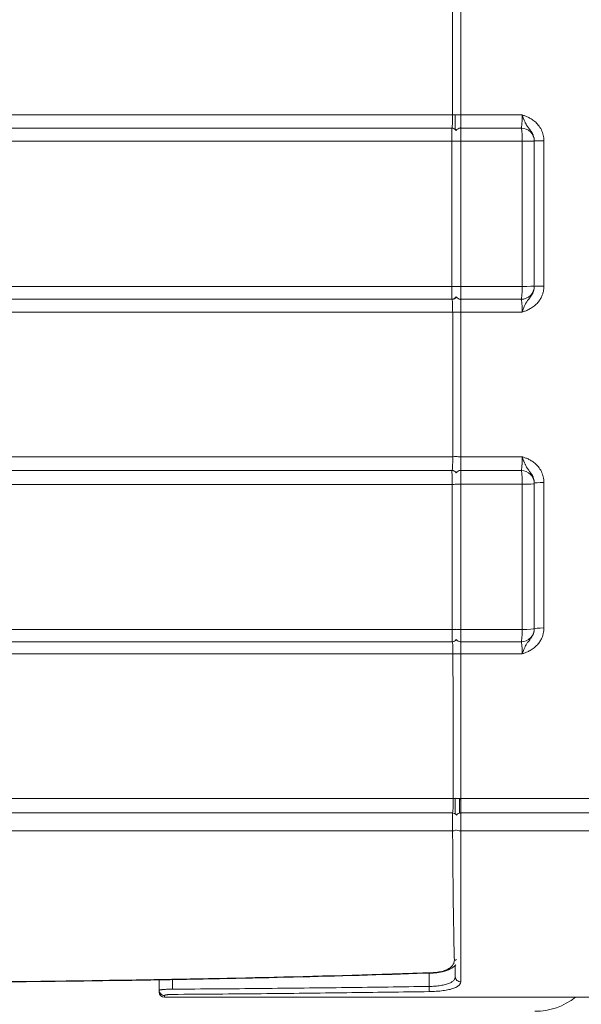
# Model space of a CAD drawing. Header units: centimetres. Extents: x -122 to 72759, y 3298 to 43172.
# Tile 195 of 243: x 31569.98 to 31572.11, y 17261.25 to 17264.99. Entities that reach past the tile are written whole.
import ezdxf

# ---------------------------------------------------------------- set-up
doc = ezdxf.new("R2010")
doc.units = ezdxf.units.CM
doc.header["$MEASUREMENT"] = 0
doc.layers.get('0').update_dxf_attribs({"lineweight": 5})
doc.layers.add('San_urządzenia', color=158, linetype='Continuous', lineweight=25)

# ---------------------------------------------------------------- blocks, each defined once
blk = doc.blocks.new('G$C4145E6B9')
at = {"color": 0, "linetype": 'Continuous', "lineweight": 0, "extrusion": (0, 1, 0)}
for p, q in [((27.397, -68.16), (7.356, -68.16)), ((27.5, -68.162), (27.5, -68.16)), ((27.715, -68.162), (30.04, -68.162)), ((8.246, -68.661), (27.361, -68.661)), ((27.361, -68.661), (27.37, -68.661)), ((30, -68.661), (27.7, -68.661)), ((30.5, -69.161), (30.5, -69.146)), ((8.257, -69.164), (27.37, -69.164)), ((30.04, -69.162), (27.715, -69.162)), ((30.5, -69.161), (30.5, -74.661)), ((10.466, -74.674), (27.372, -74.674)), ((27.715, -74.672), (30.04, -74.672)), ((30.5, -74.672), (30.5, -74.661)), ((10.452, -75.161), (27.363, -75.161)), ((27.372, -75.161), (27.363, -75.161)), ((27.7, -75.161), (30, -75.161)), ((27.399, -75.646), (10.514, -75.646)), ((30.041, -75.648), (27.715, -75.648)), ((27.403, -81.136), (8.987, -81.136)), ((27.715, -81.138), (30.04, -81.138)), ((8.246, -81.661), (27.368, -81.661)), ((27.368, -81.661), (27.376, -81.661)), ((30, -81.661), (27.7, -81.661)), ((8.257, -82.188), (27.377, -82.188)), ((30.04, -82.186), (27.715, -82.186)), ((30.5, -82.161), (30.5, -82.137)), ((30.5, -82.161), (30.5, -87.661)), ((5.006, -87.698), (27.383, -87.698)), ((27.715, -87.696), (30.04, -87.696)), ((30.5, -87.662), (30.5, -87.661)), ((5, -88.161), (27.374, -88.161)), ((27.384, -88.161), (27.374, -88.161)), ((27.7, -88.161), (30, -88.161)), ((27.411, -88.622), (5.007, -88.622)), ((30.04, -88.625), (27.715, -88.625)), ((27.419, -94.112), (5.007, -94.112)), ((27.655, -94.666), (27.655, -94.114)), ((27.655, -94.666), (27.655, -94.114)), ((27.655, -94.17), (27.715, -94.17)), ((107.863, -94.115), (27.715, -94.115)), ((27.388, -94.661), (5, -94.661)), ((27.393, -94.661), (27.388, -94.661)), ((106.696, -94.661), (27.7, -94.661)), ((27.397, -95.345), (5.006, -95.345)), ((106.829, -95.345), (27.714, -95.345)), ((26.5, -101.248), (26.5, -100.746)), ((16.25, -100.999), (16.25, -101.394)), ((16.75, -100.991), (16.75, -101.352)), ((26.5, -101.248), (26.503, -101.444)), ((16.25, -101.461), (16.25, -101.394)), ((16.45, -101.661), (105.5, -101.661))]:
    blk.add_line(p, q, dxfattribs=at)
at = {"color": 0, "linetype": 'Continuous', "lineweight": 0}
for centre, radius, start, end in [((27.7, -68.861), 0.2, 89.9999, 147.7935), ((30, -74.661), 0.5, 270, 0), ((27.7, -81.861), 0.2, 89.9999, 146.4486), ((30, -87.661), 0.5, 270, 0), ((27.7, -94.861), 0.2, 89.9999, 143.0964)]:
    blk.add_arc(centre, radius, start, end, dxfattribs=at)
at = {"color": 0, "linetype": 'Continuous', "lineweight": 0, "extrusion": (0, 0, -1)}
for centre, radius, start, end in [((-30, -69.161), 0.5, 90, 180), ((-27.7, -74.961), 0.2, 269.9999, 327.4885), ((-30, -82.161), 0.5, 90, 180), ((-27.7, -87.961), 0.2, 269.9999, 325.426), ((-16.45, -101.461), 0.2, 270, 0), ((-30.525, -99.691), 2.5, 231.999, 270)]:
    blk.add_arc(centre, radius, start, end, dxfattribs=at)
for centre, major_axis, ratio, start_param, end_param in [((32.146, -67.507), (0, 272.372), 0.017436, -1.573194, -1.553037), ((27.711, -68.661), (0, -272.746), 0.000014, -1.592756, -1.572626), ((27.382, -68.159), (-0.2, 0), 0.002397, -2.574205, -1.644214), ((27.361, -68.861), (0, 0.2), 0.999848, 0, 1.013251), ((27.37, -68.861), (0, 0.2), 0.999848, -0.000002, 0.971154), ((27.7, -69.161), (0, -0.5), 0.029574, -3.141594, -1.568975), ((32.145, -67.507), (0, 273.875), 0.017435, -1.596969, -1.576847), ((27.7, -69.162), (-0.2, 0), 0.001826, -1.64477, -0.598398), ((27.711, -68.661), (0, -274.248), 0.000014, -1.56897, -1.548877), ((27.7, -74.668), (-0.2, 0), 0.021918, -1.644765, -0.542185), ((27.7, -74.661), (0, -0.5), 0.02958, -1.548941, 0.000001), ((32.147, -67.507), (0, 272.373), 0.017439, -1.620856, -1.600684), ((27.7, -75.643), (-0.2, 0), 0.025618, -1.645061, -0.640827), ((27.711, -68.661), (0, -272.747), 0.000015, -1.545175, -1.525034), ((27.7, -81.129), (-0.2, 0), 0.045746, -1.645047, -0.575523), ((27.368, -81.861), (0, 0.2), 0.999848, 0, 0.979694), ((27.376, -81.861), (0, 0.2), 0.999848, -0.000003, 0.943466), ((27.7, -82.161), (0, -0.5), 0.029599, -3.141593, -1.521598), ((32.145, -67.507), (0, 273.879), 0.017435, -1.644586, -1.624426), ((27.7, -82.176), (-0.2, 0), 0.049315, -1.644746, -0.465236), ((27.711, -68.661), (0, -274.25), 0.000014, -1.521461, -1.501334), ((27.7, -87.682), (-0.2, 0), 0.069406, -1.644722, -0.407347), ((27.7, -87.661), (0, -0.5), 0.029627, -1.501529, 0.000001), ((32.146, -67.506), (0, 272.379), 0.017438, -1.668632, -1.648399), ((27.7, -88.61), (-0.2, 0), 0.073194, -1.645014, -0.482922), ((27.711, -68.661), (0, -272.751), 0.000015, -1.497537, -1.477338), ((27.393, -94.161), (0, 0.5), 0.053964, 1.473321, 3.14159), ((27.405, -94.093), (-0.2, 0), 0.097665, -2.313573, -1.644014), ((27.7, -94.096), (-0.2, 0), 0.093322, -1.644981, -0.41093), ((27.388, -94.861), (0, 0.2), 0.999848, 0, 0.893862), ((27.7, -95.272), (-0.2, 0), 0.369301, -1.639828, -0.361321), ((27.7, -100.883), (-0.2, 0), 0.941301, -1.596304, 0.000001), ((16.45, -101.394), (-0.2, 0), 0.993204, -1.576042, 0), ((16.45, -91.642), (0, -10.019), 0.000902, -0.116656, 0)]:
    blk.add_ellipse(centre, major_axis=major_axis, ratio=ratio, start_param=start_param, end_param=end_param, dxfattribs=at)
at = {"color": 0, "linetype": 'Continuous', "lineweight": 0}
for centre, major_axis, ratio, start_param, end_param in [((27.7, -68.162), (-0.2, 0), 0.00183, -1.645068, 0), ((27.361, -69.161), (0, 0.5), 0.018698, -1.576821, 0), ((30, -69.161), (0, 0.5), 0.080107, -1.572618, 0), ((30.9, -69.146), (-0.4, 0), 0.001775, -1.48806, -0.007029), ((30.573, -68.661), (-0.003, 272.589), 0.001078, -1.59282, -1.572573), ((27.356, -69.163), (0.2, 0), 0.00605, -1.497744, -0.463637), ((30, -69.161), (0.5, 0), 0.001827, -1.490604, 0), ((30.029, -68.661), (0, 274.117), 0.000039, -1.592726, -1.572624), ((27.363, -74.661), (0, 0.5), 0.018702, -3.141593, -1.596864), ((27.357, -74.669), (0.2, 0), 0.026166, -1.497758, -0.542653), ((30, -74.661), (0, -0.5), 0.080121, 0, 1.548937), ((30, -74.661), (0.5, 0), 0.021928, -1.490609, 0), ((30.9, -74.672), (-0.4, 0), 0.022023, -1.488065, -0.0078), ((27.363, -74.961), (0, -0.2), 0.999848, -0.000017, 1.003574), ((27.372, -74.961), (0, -0.2), 0.999848, -0.000001, 0.961838), ((27.384, -75.64), (0.2, 0), 0.029879, -1.497397, -0.680164), ((27.388, -81.126), (0.2, 0), 0.050032, -1.497431, -0.765558), ((27.368, -82.161), (0, 0.5), 0.018735, -1.624205, 0), ((30, -82.161), (0, 0.5), 0.080178, -1.619997, 0), ((27.363, -82.177), (0.2, 0), 0.053596, -1.497803, -0.65502), ((30, -82.161), (0.5, 0), 0.049339, -1.49063, 0), ((30.029, -68.661), (0, 274.12), 0.000039, -1.640292, -1.620155), ((30.9, -82.137), (-0.4, 0), 0.049365, -1.488085, -0.003623), ((30.695, -68.66), (-0.01, 272.581), 0.000628, -1.640478, -1.620184), ((27.374, -87.661), (0, 0.5), 0.018763, -3.141593, -1.644288), ((27.369, -87.683), (0.2, 0), 0.073712, -1.497857, -0.740807), ((30, -87.661), (0, -0.5), 0.080248, 0, 1.501524), ((30, -87.661), (0.5, 0), 0.06944, -1.490655, 0), ((30.9, -87.666), (-0.4, 0), 0.069625, -1.488112, -0.007158), ((27.374, -87.961), (0, -0.2), 0.999848, -0.000013, 0.952745), ((27.384, -87.961), (0, -0.2), 0.999848, -0.000002, 0.901036), ((27.384, -88.661), (0, -0.5), 0.053928, -4.635111, -3.141599), ((27.396, -88.607), (0.2, 0), 0.077513, -1.497504, -0.886072), ((27.7, -94.161), (0, -0.5), 0.029753, -0.000001, 1.664059), ((27.383, -95.272), (0.2, 0.001), 0.369683, -1.505101, -0.866119), ((27.455, -100.079), (0.2, 0.006), 0.859824, -1.557983, -1.110782), ((26.655, -100.54), (0.007, -0.2), 0.000001, -0.435689, 0)]:
    blk.add_ellipse(centre, major_axis=major_axis, ratio=ratio, start_param=start_param, end_param=end_param, dxfattribs=at)
for points, knots in [([(27.397, -68.16), (27.397, -68.203), (27.396, -68.244), (27.396, -68.281), (27.395, -68.319), (27.395, -68.352), (27.394, -68.385), (27.393, -68.418), (27.392, -68.449), (27.391, -68.48), (27.389, -68.511), (27.388, -68.54), (27.386, -68.567), (27.384, -68.593), (27.381, -68.617), (27.379, -68.634), (27.376, -68.651), (27.373, -68.661), (27.37, -68.661)], [0, 0, 0, 0, 0.166667, 0.166667, 0.166667, 0.333333, 0.333333, 0.333333, 0.5, 0.5, 0.5, 0.666667, 0.666667, 0.666667, 0.833333, 0.833333, 0.833333, 1, 1, 1, 1]), ([(27.5, -68.162), (27.5, -68.227), (27.5, -68.289), (27.5, -68.347), (27.5, -68.406), (27.5, -68.462), (27.5, -68.515), (27.5, -68.568), (27.5, -68.617), (27.5, -68.659), (27.5, -68.677), (27.5, -68.694), (27.5, -68.709)], [0, 0, 0, 0, 0.1666667, 0.1666667, 0.1666667, 0.3333333, 0.3333333, 0.3333333, 0.5, 0.5, 0.5, 0.5716369, 0.5716369, 0.5716369, 0.5716369]), ([(27.7, -68.661), (27.701, -68.661), (27.703, -68.654), (27.704, -68.642), (27.705, -68.63), (27.706, -68.614), (27.707, -68.593), (27.709, -68.572), (27.71, -68.547), (27.71, -68.517), (27.711, -68.487), (27.712, -68.451), (27.713, -68.414), (27.713, -68.376), (27.714, -68.336), (27.714, -68.294), (27.715, -68.252), (27.715, -68.207), (27.715, -68.162)], [0, 0, 0, 0, 0.166667, 0.166667, 0.166667, 0.333333, 0.333333, 0.333333, 0.5, 0.5, 0.5, 0.666667, 0.666667, 0.666667, 0.833333, 0.833333, 0.833333, 1, 1, 1, 1]), ([(30, -68.661), (30.003, -68.661), (30.007, -68.655), (30.01, -68.644), (30.014, -68.633), (30.017, -68.616), (30.02, -68.594), (30.023, -68.572), (30.026, -68.545), (30.028, -68.514), (30.029, -68.512), (30.029, -68.51), (30.029, -68.507), (30.031, -68.478), (30.033, -68.445), (30.035, -68.41), (30.035, -68.406), (30.035, -68.403), (30.035, -68.399), (30.037, -68.364), (30.038, -68.327), (30.039, -68.289), (30.039, -68.284), (30.039, -68.279), (30.039, -68.274), (30.04, -68.237), (30.04, -68.199), (30.04, -68.162)], [0, 0, 0, 0, 0.166667, 0.166667, 0.166667, 0.333333, 0.333333, 0.333333, 0.5, 0.5, 0.5, 0.512105, 0.512105, 0.512105, 0.666667, 0.666667, 0.666667, 0.682763, 0.682763, 0.682763, 0.833333, 0.833333, 0.833333, 0.853499, 0.853499, 0.853499, 1, 1, 1, 1]), ([(30.867, -69.145), (30.867, -69.073), (30.859, -69.002), (30.842, -68.932), (30.826, -68.862), (30.801, -68.793), (30.768, -68.728), (30.736, -68.663), (30.696, -68.602), (30.653, -68.549), (30.61, -68.496), (30.564, -68.45), (30.518, -68.412), (30.472, -68.373), (30.427, -68.342), (30.385, -68.315), (30.342, -68.289), (30.301, -68.268), (30.262, -68.249), (30.222, -68.23), (30.183, -68.214), (30.146, -68.2), (30.109, -68.185), (30.074, -68.173), (30.04, -68.162)], [0, 0, 0, 0, 0.125, 0.125, 0.125, 0.25, 0.25, 0.25, 0.375, 0.375, 0.375, 0.5, 0.5, 0.5, 0.625, 0.625, 0.625, 0.75, 0.75, 0.75, 0.875, 0.875, 0.875, 0.9999953, 0.9999953, 0.9999953, 0.9999953]), ([(30.5, -69.146), (30.5, -69.11), (30.496, -69.073), (30.489, -69.037), (30.488, -69.033), (30.487, -69.028), (30.486, -69.024), (30.479, -68.992), (30.469, -68.96), (30.456, -68.929), (30.453, -68.92), (30.449, -68.912), (30.445, -68.903), (30.433, -68.877), (30.419, -68.851), (30.404, -68.826), (30.397, -68.814), (30.389, -68.802), (30.381, -68.79), (30.368, -68.77), (30.354, -68.75), (30.34, -68.732), (30.329, -68.716), (30.317, -68.701), (30.306, -68.687), (30.295, -68.672), (30.284, -68.657), (30.273, -68.642), (30.259, -68.624), (30.245, -68.605), (30.232, -68.586), (30.224, -68.574), (30.216, -68.562), (30.208, -68.55), (30.193, -68.526), (30.178, -68.5), (30.163, -68.472), (30.158, -68.462), (30.154, -68.453), (30.149, -68.443), (30.132, -68.408), (30.115, -68.369), (30.099, -68.328), (30.097, -68.322), (30.095, -68.317), (30.092, -68.311), (30.074, -68.263), (30.057, -68.214), (30.04, -68.162)], [0, 0, 0, 0, 0.1111111, 0.1111111, 0.1111111, 0.1249847, 0.1249847, 0.1249847, 0.2222222, 0.2222222, 0.2222222, 0.2498542, 0.2498542, 0.2498542, 0.3333333, 0.3333333, 0.3333333, 0.3750292, 0.3750292, 0.3750292, 0.4444444, 0.4444444, 0.4444444, 0.5001681, 0.5001681, 0.5001681, 0.5555556, 0.5555556, 0.5555556, 0.6250603, 0.6250603, 0.6250603, 0.6666667, 0.6666667, 0.6666667, 0.7497609, 0.7497609, 0.7497609, 0.7777778, 0.7777778, 0.7777778, 0.8750921, 0.8750921, 0.8750921, 0.8888889, 0.8888889, 0.8888889, 0.9999953, 0.9999953, 0.9999953, 0.9999953]), ([(30.04, -75.643), (30.053, -75.608), (30.065, -75.574), (30.077, -75.54), (30.086, -75.517), (30.094, -75.494), (30.104, -75.472), (30.112, -75.451), (30.121, -75.43), (30.131, -75.409), (30.146, -75.376), (30.162, -75.345), (30.178, -75.315), (30.184, -75.304), (30.191, -75.293), (30.197, -75.282), (30.218, -75.248), (30.24, -75.216), (30.261, -75.188), (30.27, -75.176), (30.279, -75.164), (30.288, -75.152), (30.305, -75.129), (30.322, -75.108), (30.337, -75.088), (30.36, -75.058), (30.379, -75.03), (30.396, -75.004), (30.413, -74.977), (30.427, -74.952), (30.439, -74.927), (30.451, -74.902), (30.461, -74.878), (30.469, -74.855), (30.477, -74.832), (30.483, -74.81), (30.487, -74.789), (30.492, -74.767), (30.495, -74.747), (30.497, -74.728), (30.499, -74.708), (30.5, -74.69), (30.5, -74.672)], [0, 0, 0, 0, 0.059617, 0.059617, 0.059617, 0.1, 0.1, 0.1, 0.138312, 0.138312, 0.138312, 0.2, 0.2, 0.2, 0.223543, 0.223543, 0.223543, 0.3, 0.3, 0.3, 0.333571, 0.333571, 0.333571, 0.4, 0.4, 0.4, 0.5, 0.5, 0.5, 0.6, 0.6, 0.6, 0.7, 0.7, 0.7, 0.8, 0.8, 0.8, 0.9, 0.9, 0.9, 1, 1, 1, 1]), ([(30.041, -75.647), (30.075, -75.635), (30.152, -75.61), (30.282, -75.554), (30.44, -75.465), (30.579, -75.348), (30.685, -75.225), (30.762, -75.101), (30.814, -74.98), (30.847, -74.865), (30.864, -74.759), (30.867, -74.695), (30.867, -74.664)], [0.0017555, 0.0017555, 0.0017555, 0.0017555, 0.1, 0.2, 0.3, 0.4, 0.5, 0.6, 0.7, 0.8, 0.9, 1, 1, 1, 1]), ([(27.399, -75.646), (27.399, -75.589), (27.398, -75.535), (27.397, -75.487), (27.396, -75.439), (27.395, -75.397), (27.393, -75.362), (27.392, -75.326), (27.39, -75.297), (27.389, -75.272), (27.387, -75.247), (27.386, -75.228), (27.384, -75.212), (27.382, -75.196), (27.38, -75.184), (27.378, -75.175), (27.376, -75.166), (27.374, -75.161), (27.372, -75.161)], [0, 0, 0, 0, 0.166667, 0.166667, 0.166667, 0.333333, 0.333333, 0.333333, 0.5, 0.5, 0.5, 0.666667, 0.666667, 0.666667, 0.833333, 0.833333, 0.833333, 1, 1, 1, 1]), ([(27.7, -75.161), (27.701, -75.161), (27.703, -75.167), (27.704, -75.179), (27.705, -75.19), (27.706, -75.207), (27.707, -75.228), (27.709, -75.25), (27.71, -75.276), (27.71, -75.306), (27.711, -75.336), (27.712, -75.368), (27.713, -75.402), (27.713, -75.437), (27.714, -75.474), (27.714, -75.515), (27.715, -75.556), (27.715, -75.601), (27.715, -75.648)], [0, 0, 0, 0, 0.166667, 0.166667, 0.166667, 0.333333, 0.333333, 0.333333, 0.5, 0.5, 0.5, 0.666667, 0.666667, 0.666667, 0.833333, 0.833333, 0.833333, 1, 1, 1, 1]), ([(30.04, -75.643), (30.04, -75.61), (30.04, -75.575), (30.039, -75.541), (30.039, -75.533), (30.039, -75.524), (30.039, -75.516), (30.038, -75.481), (30.037, -75.448), (30.035, -75.417), (30.035, -75.411), (30.035, -75.405), (30.034, -75.399), (30.033, -75.367), (30.031, -75.337), (30.029, -75.31), (30.028, -75.307), (30.028, -75.303), (30.028, -75.299), (30.026, -75.273), (30.023, -75.25), (30.02, -75.23), (30.02, -75.229), (30.02, -75.227), (30.02, -75.225), (30.017, -75.205), (30.014, -75.189), (30.01, -75.178), (30.007, -75.167), (30.004, -75.161), (30, -75.161)], [0, 0, 0, 0, 0.133517, 0.133517, 0.133517, 0.166667, 0.166667, 0.166667, 0.306377, 0.306377, 0.306377, 0.333333, 0.333333, 0.333333, 0.479925, 0.479925, 0.479925, 0.5, 0.5, 0.5, 0.653135, 0.653135, 0.653135, 0.666667, 0.666667, 0.666667, 0.833333, 0.833333, 0.833333, 1, 1, 1, 1]), ([(27.376, -81.661), (27.379, -81.661), (27.382, -81.65), (27.385, -81.632), (27.388, -81.614), (27.39, -81.59), (27.392, -81.562), (27.394, -81.534), (27.396, -81.502), (27.397, -81.47), (27.398, -81.438), (27.399, -81.405), (27.4, -81.37), (27.401, -81.336), (27.402, -81.301), (27.402, -81.262), (27.403, -81.223), (27.403, -81.18), (27.403, -81.136)], [0, 0, 0, 0, 0.166667, 0.166667, 0.166667, 0.333333, 0.333333, 0.333333, 0.5, 0.5, 0.5, 0.666667, 0.666667, 0.666667, 0.833333, 0.833333, 0.833333, 1, 1, 1, 1]), ([(27.715, -81.138), (27.715, -81.184), (27.715, -81.23), (27.714, -81.274), (27.714, -81.317), (27.714, -81.359), (27.713, -81.399), (27.712, -81.438), (27.712, -81.475), (27.711, -81.507), (27.71, -81.539), (27.709, -81.565), (27.708, -81.588), (27.707, -81.61), (27.705, -81.629), (27.704, -81.641), (27.703, -81.654), (27.701, -81.661), (27.7, -81.661)], [0, 0, 0, 0, 0.166667, 0.166667, 0.166667, 0.333333, 0.333333, 0.333333, 0.5, 0.5, 0.5, 0.666667, 0.666667, 0.666667, 0.833333, 0.833333, 0.833333, 1, 1, 1, 1]), ([(30, -81.661), (30.003, -81.661), (30.006, -81.656), (30.01, -81.647), (30.013, -81.638), (30.015, -81.624), (30.018, -81.607), (30.018, -81.606), (30.019, -81.604), (30.019, -81.602), (30.021, -81.586), (30.024, -81.566), (30.026, -81.544), (30.026, -81.541), (30.027, -81.537), (30.027, -81.534), (30.029, -81.512), (30.031, -81.487), (30.032, -81.461), (30.033, -81.455), (30.033, -81.449), (30.033, -81.443), (30.035, -81.418), (30.036, -81.39), (30.037, -81.362), (30.037, -81.354), (30.037, -81.345), (30.038, -81.337), (30.038, -81.31), (30.039, -81.281), (30.04, -81.252), (30.04, -81.242), (30.04, -81.231), (30.04, -81.221), (30.04, -81.193), (30.04, -81.166), (30.04, -81.138)], [0, 0, 0, 0, 0.142857, 0.142857, 0.142857, 0.285714, 0.285714, 0.285714, 0.298956, 0.298956, 0.298956, 0.428571, 0.428571, 0.428571, 0.448415, 0.448415, 0.448415, 0.571429, 0.571429, 0.571429, 0.597879, 0.597879, 0.597879, 0.714286, 0.714286, 0.714286, 0.747387, 0.747387, 0.747387, 0.857143, 0.857143, 0.857143, 0.896844, 0.896844, 0.896844, 1, 1, 1, 1]), ([(30.867, -82.117), (30.867, -82.045), (30.859, -81.975), (30.842, -81.905), (30.826, -81.835), (30.801, -81.767), (30.769, -81.702), (30.737, -81.637), (30.698, -81.577), (30.655, -81.524), (30.612, -81.471), (30.565, -81.425), (30.519, -81.387), (30.474, -81.348), (30.428, -81.317), (30.386, -81.291), (30.343, -81.264), (30.302, -81.243), (30.262, -81.224), (30.223, -81.206), (30.184, -81.19), (30.146, -81.176), (30.109, -81.161), (30.074, -81.149), (30.04, -81.138)], [0, 0, 0, 0, 0.125, 0.125, 0.125, 0.25, 0.25, 0.25, 0.375, 0.375, 0.375, 0.5, 0.5, 0.5, 0.625, 0.625, 0.625, 0.75, 0.75, 0.75, 0.875, 0.875, 0.875, 0.9999969, 0.9999969, 0.9999969, 0.9999969]), ([(30.5, -82.137), (30.5, -82.101), (30.496, -82.064), (30.489, -82.028), (30.488, -82.023), (30.487, -82.019), (30.486, -82.014), (30.479, -81.982), (30.469, -81.951), (30.457, -81.919), (30.453, -81.911), (30.45, -81.902), (30.446, -81.893), (30.434, -81.866), (30.42, -81.841), (30.405, -81.815), (30.398, -81.803), (30.39, -81.79), (30.382, -81.778), (30.369, -81.758), (30.355, -81.738), (30.341, -81.719), (30.329, -81.703), (30.318, -81.688), (30.307, -81.673), (30.295, -81.658), (30.284, -81.643), (30.273, -81.628), (30.259, -81.608), (30.246, -81.589), (30.232, -81.569), (30.224, -81.557), (30.216, -81.545), (30.209, -81.533), (30.193, -81.508), (30.178, -81.481), (30.164, -81.452), (30.159, -81.443), (30.154, -81.433), (30.149, -81.422), (30.132, -81.387), (30.115, -81.347), (30.099, -81.306), (30.097, -81.3), (30.095, -81.294), (30.093, -81.288), (30.075, -81.24), (30.057, -81.19), (30.04, -81.138)], [0, 0, 0, 0, 0.1111111, 0.1111111, 0.1111111, 0.1249858, 0.1249858, 0.1249858, 0.2222222, 0.2222222, 0.2222222, 0.2498576, 0.2498576, 0.2498576, 0.3333333, 0.3333333, 0.3333333, 0.3750206, 0.3750206, 0.3750206, 0.4444444, 0.4444444, 0.4444444, 0.5001445, 0.5001445, 0.5001445, 0.5555556, 0.5555556, 0.5555556, 0.625041, 0.625041, 0.625041, 0.6666667, 0.6666667, 0.6666667, 0.7497162, 0.7497162, 0.7497162, 0.7777778, 0.7777778, 0.7777778, 0.8751118, 0.8751118, 0.8751118, 0.8888889, 0.8888889, 0.8888889, 0.9999968, 0.9999968, 0.9999968, 0.9999968]), ([(30.04, -88.619), (30.051, -88.589), (30.062, -88.559), (30.073, -88.53), (30.082, -88.505), (30.091, -88.481), (30.101, -88.457), (30.108, -88.439), (30.116, -88.421), (30.124, -88.403), (30.139, -88.37), (30.155, -88.338), (30.171, -88.308), (30.176, -88.299), (30.181, -88.291), (30.186, -88.282), (30.208, -88.247), (30.229, -88.215), (30.251, -88.186), (30.257, -88.177), (30.264, -88.169), (30.27, -88.162), (30.29, -88.135), (30.311, -88.11), (30.329, -88.087), (30.352, -88.057), (30.373, -88.029), (30.391, -88.002), (30.396, -87.995), (30.4, -87.987), (30.405, -87.98), (30.417, -87.961), (30.427, -87.943), (30.436, -87.925), (30.448, -87.9), (30.459, -87.876), (30.467, -87.853), (30.475, -87.829), (30.482, -87.807), (30.487, -87.785), (30.492, -87.764), (30.495, -87.743), (30.497, -87.723), (30.499, -87.703), (30.5, -87.684), (30.5, -87.666)], [0, 0, 0, 0, 0.054359, 0.054359, 0.054359, 0.1, 0.1, 0.1, 0.134399, 0.134399, 0.134399, 0.2, 0.2, 0.2, 0.2195816, 0.2195816, 0.2195816, 0.3, 0.3, 0.3, 0.3226495, 0.3226495, 0.3226495, 0.4, 0.4, 0.4, 0.5, 0.5, 0.5, 0.5287704, 0.5287704, 0.5287704, 0.6, 0.6, 0.6, 0.7, 0.7, 0.7, 0.8, 0.8, 0.8, 0.9, 0.9, 0.9, 0.999974, 0.999974, 0.999974, 0.999974]), ([(30.041, -88.623), (30.074, -88.612), (30.148, -88.588), (30.27, -88.535), (30.421, -88.452), (30.565, -88.338), (30.675, -88.213), (30.756, -88.088), (30.811, -87.964), (30.846, -87.847), (30.864, -87.738), (30.867, -87.671), (30.867, -87.639)], [0.0014092, 0.0014092, 0.0014092, 0.0014092, 0.1, 0.2, 0.3, 0.4, 0.5, 0.6, 0.7, 0.8, 0.9, 1, 1, 1, 1]), ([(27.7, -88.161), (27.701, -88.161), (27.703, -88.167), (27.704, -88.178), (27.705, -88.189), (27.706, -88.205), (27.707, -88.225), (27.708, -88.245), (27.709, -88.271), (27.71, -88.299), (27.711, -88.327), (27.712, -88.357), (27.712, -88.39), (27.713, -88.422), (27.714, -88.457), (27.714, -88.496), (27.714, -88.535), (27.715, -88.579), (27.715, -88.625)], [0, 0, 0, 0, 0.166667, 0.166667, 0.166667, 0.333333, 0.333333, 0.333333, 0.5, 0.5, 0.5, 0.666667, 0.666667, 0.666667, 0.833333, 0.833333, 0.833333, 1, 1, 1, 1]), ([(30.04, -88.619), (30.04, -88.59), (30.04, -88.56), (30.039, -88.531), (30.039, -88.52), (30.038, -88.509), (30.038, -88.498), (30.037, -88.467), (30.036, -88.438), (30.035, -88.41), (30.035, -88.402), (30.034, -88.395), (30.034, -88.387), (30.032, -88.358), (30.03, -88.331), (30.028, -88.307), (30.028, -88.302), (30.028, -88.298), (30.027, -88.293), (30.025, -88.269), (30.023, -88.247), (30.02, -88.229), (30.02, -88.227), (30.02, -88.225), (30.019, -88.223), (30.017, -88.203), (30.013, -88.188), (30.01, -88.177), (30.007, -88.167), (30.003, -88.161), (30, -88.161)], [0, 0, 0, 0, 0.121291, 0.121291, 0.121291, 0.166667, 0.166667, 0.166667, 0.296329, 0.296329, 0.296329, 0.333333, 0.333333, 0.333333, 0.472506, 0.472506, 0.472506, 0.5, 0.5, 0.5, 0.648097, 0.648097, 0.648097, 0.666667, 0.666667, 0.666667, 0.833333, 0.833333, 0.833333, 1, 1, 1, 1]), ([(27.5, -94.11), (27.5, -94.171), (27.5, -94.231), (27.5, -94.29), (27.5, -94.353), (27.5, -94.415), (27.5, -94.473), (27.5, -94.531), (27.5, -94.585), (27.5, -94.632), (27.5, -94.655), (27.5, -94.676), (27.5, -94.695)], [0.0117937, 0.0117937, 0.0117937, 0.0117937, 0.1666667, 0.1666667, 0.1666667, 0.3333333, 0.3333333, 0.3333333, 0.5, 0.5, 0.5, 0.5797858, 0.5797858, 0.5797858, 0.5797858]), ([(27.7, -94.661), (27.701, -94.661), (27.703, -94.668), (27.704, -94.68), (27.705, -94.693), (27.707, -94.712), (27.708, -94.736), (27.709, -94.76), (27.71, -94.79), (27.711, -94.824), (27.712, -94.858), (27.713, -94.896), (27.713, -94.938), (27.714, -94.979), (27.714, -95.023), (27.715, -95.069), (27.715, -95.114), (27.715, -95.162), (27.715, -95.208), (27.715, -95.255), (27.714, -95.301), (27.714, -95.345)], [0, 0, 0, 0, 0.142857, 0.142857, 0.142857, 0.285714, 0.285714, 0.285714, 0.428571, 0.428571, 0.428571, 0.571429, 0.571429, 0.571429, 0.714286, 0.714286, 0.714286, 0.857143, 0.857143, 0.857143, 1, 1, 1, 1]), ([(27.463, -100.251), (27.455, -99.965), (27.448, -99.642), (27.442, -99.299), (27.435, -98.956), (27.43, -98.595), (27.424, -98.195), (27.419, -97.795), (27.414, -97.354), (27.409, -96.878), (27.404, -96.402), (27.4, -95.89), (27.397, -95.345)], [0, 0, 0, 0, 0.25, 0.25, 0.25, 0.5, 0.5, 0.5, 0.75, 0.75, 0.75, 1, 1, 1, 1]), ([(27.714, -95.345), (27.714, -95.662), (27.713, -95.979), (27.713, -96.286), (27.713, -96.593), (27.713, -96.891), (27.712, -97.197), (27.712, -97.503), (27.712, -97.817), (27.711, -98.121), (27.711, -98.425), (27.711, -98.719), (27.71, -99.005), (27.71, -99.29), (27.709, -99.566), (27.709, -99.823), (27.708, -100.08), (27.708, -100.317), (27.707, -100.527), (27.706, -100.736), (27.706, -100.918), (27.705, -101.071)], [0, 0, 0, 0, 0.142857, 0.142857, 0.142857, 0.285714, 0.285714, 0.285714, 0.428571, 0.428571, 0.428571, 0.571429, 0.571429, 0.571429, 0.714286, 0.714286, 0.714286, 0.857143, 0.857143, 0.857143, 1, 1, 1, 1]), ([(26.661, -100.722), (26.736, -100.719), (26.808, -100.712), (26.879, -100.7), (26.95, -100.688), (27.02, -100.67), (27.083, -100.648), (27.147, -100.626), (27.204, -100.6), (27.252, -100.571), (27.299, -100.543), (27.337, -100.512), (27.367, -100.48), (27.398, -100.448), (27.421, -100.415), (27.438, -100.377), (27.454, -100.339), (27.464, -100.297), (27.463, -100.251)], [0, 0, 0, 0, 0.166667, 0.166667, 0.166667, 0.333333, 0.333333, 0.333333, 0.5, 0.5, 0.5, 0.666667, 0.666667, 0.666667, 0.833333, 0.833333, 0.833333, 1, 1, 1, 1]), ([(27.517, -100.43), (27.502, -100.445), (27.487, -100.46), (27.409, -100.531), (27.332, -100.578), (27.153, -100.658), (27.046, -100.691), (26.846, -100.727), (26.754, -100.737), (26.662, -100.74)], [0.521097, 0.521097, 0.521097, 0.521097, 0.605704, 0.605704, 0.938112, 0.938112, 1.296702, 1.296702, 1.571537, 1.571537, 1.571537, 1.571537]), ([(26.662, -100.74), (23.33, -100.853), (19.998, -100.933), (12.778, -101.061), (8.89, -101.1), (5.002, -101.119)], [0, 0, 0, 0, 10.000371, 10.000371, 21.663677, 21.663677, 21.663677, 21.663677]), ([(27.5, -100.883), (27.5, -100.916), (27.491, -100.948), (27.474, -100.977), (27.456, -101.007), (27.431, -101.033), (27.399, -101.058), (27.366, -101.082), (27.326, -101.104), (27.28, -101.124), (27.234, -101.144), (27.182, -101.161), (27.125, -101.175), (27.069, -101.19), (27.008, -101.202), (26.941, -101.213), (26.874, -101.223), (26.802, -101.231), (26.728, -101.237), (26.654, -101.243), (26.577, -101.247), (26.5, -101.248)], [0, 0, 0, 0, 0.142857, 0.142857, 0.142857, 0.285714, 0.285714, 0.285714, 0.428571, 0.428571, 0.428571, 0.571429, 0.571429, 0.571429, 0.714286, 0.714286, 0.714286, 0.857143, 0.857143, 0.857143, 1, 1, 1, 1]), ([(26.5, -101.248), (25.475, -101.264), (24.431, -101.278), (23.369, -101.291), (22.308, -101.304), (21.229, -101.315), (20.126, -101.325), (19.024, -101.336), (17.897, -101.345), (16.75, -101.352)], [0, 0, 0, 0, 0.333333, 0.333333, 0.333333, 0.666667, 0.666667, 0.666667, 1, 1, 1, 1]), ([(27.705, -101.071), (27.705, -101.106), (27.694, -101.138), (27.673, -101.168), (27.652, -101.197), (27.622, -101.225), (27.582, -101.25), (27.543, -101.275), (27.495, -101.297), (27.44, -101.317), (27.384, -101.337), (27.322, -101.355), (27.254, -101.37), (27.186, -101.384), (27.113, -101.397), (27.032, -101.408), (26.952, -101.418), (26.865, -101.427), (26.777, -101.433), (26.688, -101.439), (26.597, -101.442), (26.503, -101.444)], [0, 0, 0, 0, 0.142857, 0.142857, 0.142857, 0.285714, 0.285714, 0.285714, 0.428571, 0.428571, 0.428571, 0.571429, 0.571429, 0.571429, 0.714286, 0.714286, 0.714286, 0.857143, 0.857143, 0.857143, 1, 1, 1, 1]), ([(16.75, -101.352), (16.715, -101.353), (16.682, -101.353), (16.651, -101.354), (16.62, -101.354), (16.592, -101.355), (16.566, -101.356), (16.54, -101.357), (16.516, -101.358), (16.494, -101.36), (16.473, -101.361), (16.453, -101.362), (16.435, -101.363), (16.418, -101.365), (16.402, -101.366), (16.388, -101.367), (16.374, -101.369), (16.362, -101.37), (16.351, -101.371), (16.34, -101.372), (16.331, -101.373), (16.322, -101.375), (16.313, -101.376), (16.306, -101.377), (16.299, -101.378), (16.292, -101.379), (16.285, -101.381), (16.28, -101.382), (16.274, -101.383), (16.269, -101.384), (16.265, -101.386), (16.26, -101.387), (16.257, -101.388), (16.254, -101.39), (16.252, -101.391), (16.25, -101.393), (16.25, -101.394)], [0, 0, 0, 0, 0.083333, 0.083333, 0.083333, 0.166667, 0.166667, 0.166667, 0.25, 0.25, 0.25, 0.333333, 0.333333, 0.333333, 0.416667, 0.416667, 0.416667, 0.5, 0.5, 0.5, 0.583333, 0.583333, 0.583333, 0.666667, 0.666667, 0.666667, 0.75, 0.75, 0.75, 0.833333, 0.833333, 0.833333, 0.916667, 0.916667, 0.916667, 1, 1, 1, 1]), ([(16.751, -101.55), (16.73, -101.55), (16.71, -101.551), (16.692, -101.552), (16.673, -101.552), (16.656, -101.553), (16.641, -101.554), (16.625, -101.555), (16.611, -101.556), (16.598, -101.558), (16.585, -101.559), (16.573, -101.56), (16.562, -101.561), (16.552, -101.563), (16.542, -101.564), (16.534, -101.565), (16.526, -101.567), (16.518, -101.568), (16.512, -101.569), (16.505, -101.57), (16.5, -101.572), (16.494, -101.573), (16.489, -101.574), (16.485, -101.575), (16.48, -101.576), (16.476, -101.578), (16.472, -101.579), (16.469, -101.58), (16.466, -101.581), (16.463, -101.583), (16.46, -101.584), (16.457, -101.585), (16.455, -101.587), (16.454, -101.588), (16.452, -101.59), (16.451, -101.591), (16.451, -101.593)], [0, 0, 0, 0, 0.083333, 0.083333, 0.083333, 0.166667, 0.166667, 0.166667, 0.25, 0.25, 0.25, 0.333333, 0.333333, 0.333333, 0.416667, 0.416667, 0.416667, 0.5, 0.5, 0.5, 0.583333, 0.583333, 0.583333, 0.666667, 0.666667, 0.666667, 0.75, 0.75, 0.75, 0.833333, 0.833333, 0.833333, 0.916667, 0.916667, 0.916667, 1, 1, 1, 1]), ([(26.503, -101.444), (25.478, -101.46), (24.434, -101.474), (23.372, -101.487), (22.31, -101.501), (21.231, -101.512), (20.128, -101.523), (19.025, -101.533), (17.899, -101.542), (16.751, -101.55)], [0, 0, 0, 0, 0.333333, 0.333333, 0.333333, 0.666667, 0.666667, 0.666667, 1, 1, 1, 1])]:
    blk.add_open_spline(points, degree=3, knots=knots, dxfattribs=at)
for points in [[(27.397, -95.345), (27.397, -95.303), (27.398, -95.22), (27.398, -95.105), (27.397, -95.005), (27.397, -94.92), (27.396, -94.851), (27.395, -94.796), (27.394, -94.753), (27.393, -94.72), (27.392, -94.695), (27.391, -94.677), (27.39, -94.664), (27.389, -94.661), (27.388, -94.661)], [(27.5, -100.447), (27.5, -100.611), (27.5, -100.756), (27.5, -100.883)], [(5.002, -101.108), (6.562, -101.1), (9.797, -101.077), (14.964, -101.013), (20.544, -100.907), (24.572, -100.794), (26.661, -100.722)], [(16.352, -101.371), (16.352, -101.371), (16.352, -101.371), (16.352, -101.371)]]:
    blk.add_open_spline(points, degree=3, dxfattribs=at)
blk = doc.blocks.new('G$CB5497DE1')
at = {"layer": 'San_urządzenia', "xscale": 0.1, "yscale": 0.1, "zscale": 0.1}
blk.add_blockref('G$C4145E6B9', (-14.0898, 6.0902, -25), dxfattribs=at)

msp = doc.modelspace()

# ---------------------------------------------------------------- block references
msp.add_blockref('G$CB5497DE1', (31582.97075, 17265.35095))

doc.saveas('drawing.dxf')
